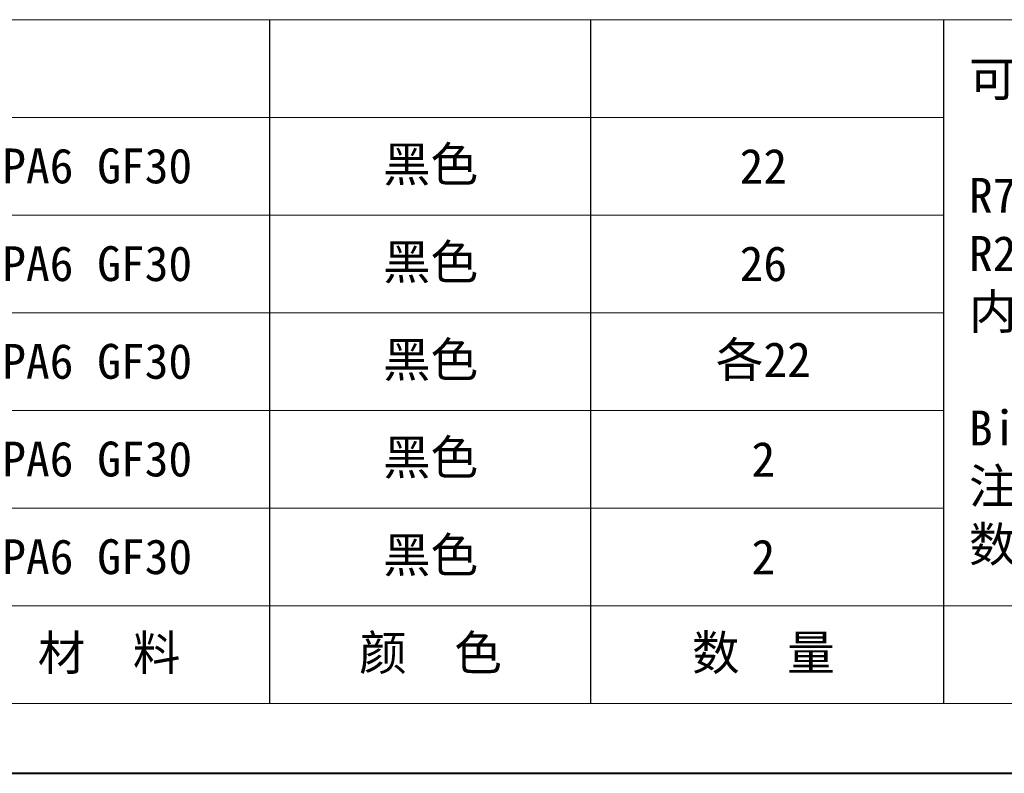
# Model space of a CAD drawing. Header units: millimetres. Extents: x 2628 to 3550, y -116 to 536.
# Tile 2 of 48: x 2902 to 3057, y -116 to 3. Entities that reach past the tile are written whole.
import ezdxf

# ---------------------------------------------------------------- set-up
doc = ezdxf.new("R2010")
doc.units = ezdxf.units.MM
doc.layers.add('标注线', color=7, linetype='Continuous', lineweight=15)
doc.styles.add('样式 6', font='仿宋_GB2312.ttf')

msp = doc.modelspace()

# ---------------------------------------------------------------- linework, layer by layer
at = {"color": 7, "lineweight": 15}
for p, q in [((2682.955, 2.708), (3047.426, 2.708)), ((2682.955, -12.663), (3047.426, -12.663)), ((2682.955, -28.034), (3047.426, -28.034)), ((2682.955, -43.404), (3047.426, -43.404)), ((2682.955, -58.775), (3047.426, -58.775)), ((2682.955, -74.146), (3047.426, -74.146)), ((2682.955, -89.516), (3144.075, -89.516))]:
    msp.add_line(p, q, dxfattribs=at)
at = {"color": 7}
for p, q in [((2941.375, -104.887), (2941.375, 2.708)), ((2991.891, -104.887), (2991.891, 2.708)), ((3047.426, -104.887), (3047.426, 2.708))]:
    msp.add_line(p, q, dxfattribs=at)
at = {"color": 7, "lineweight": 13}
for p, q in [((3047.426, 2.708), (3539.321, 2.708)), ((2682.955, -104.887), (3144.075, -104.887))]:
    msp.add_line(p, q, dxfattribs=at)
at = {"color": 7, "lineweight": 40}
msp.add_line((2628.06, -115.866), (3550.3, -115.866), dxfattribs=at)

# ---------------------------------------------------------------- texts
at = {"layer": '标注线', "color": 7, "lineweight": 18, "char_height": 3.95246, "style": '样式 6'}
for s, insert, width, attachment_point in [('{\\H1.389x;可选弯曲半径:\\P\\PR75  R100  R125  R150 \\PR225   \\P内  宽:\\P\\PBi75\\P注：可根据客户要求定制,\\P数量均以装配1m计算.}', (3051.353, -43.55), 118.75621, 4), ('{\\H1.389x;PA6 GF30}', (2914.223, -20.348), 31.12337, 5), ('{\\H1.389x;黑色}', (2966.652, -20.348), 26.34971, 5), ('{\\H1.389x;22}', (3019.013, -20.348), 26.34971, 5), ('{\\H1.389x;PA6 GF30}', (2914.223, -35.719), 31.12337, 5), ('{\\H1.389x;黑色}', (2966.652, -35.719), 26.34971, 5), ('{\\H1.389x;26}', (3019.013, -35.719), 26.34971, 5), ('{\\H1.389x;PA6 GF30}', (2914.223, -51.09), 31.12337, 5), ('{\\H1.389x;黑色}', (2966.652, -51.09), 26.34971, 5), ('{\\H1.389x;各22}', (3019.013, -51.09), 26.34971, 5), ('{\\H1.389x;PA6 GF30}', (2914.223, -66.46), 31.12337, 5), ('{\\H1.389x;黑色}', (2966.652, -66.46), 26.34971, 5), ('{\\H1.389x;2}', (3019.013, -66.46), 26.34971, 5), ('{\\H1.389x;PA6 GF30}', (2914.223, -81.831), 31.12337, 5), ('{\\H1.389x;黑色}', (2966.652, -81.831), 26.34971, 5), ('{\\H1.389x;2}', (3019.013, -81.831), 26.34971, 5), ('{\\H1.389x; 材  料}', (2914.223, -97.202), 31.12337, 5), ('{\\H1.389x;颜  色}', (2966.652, -97.202), 26.34971, 5), ('{\\H1.389x;数  量}', (3019.013, -97.202), 26.34971, 5)]:
    msp.add_mtext(s, dxfattribs=dict(at, insert=insert, width=width, attachment_point=attachment_point))

doc.saveas('drawing.dxf')
